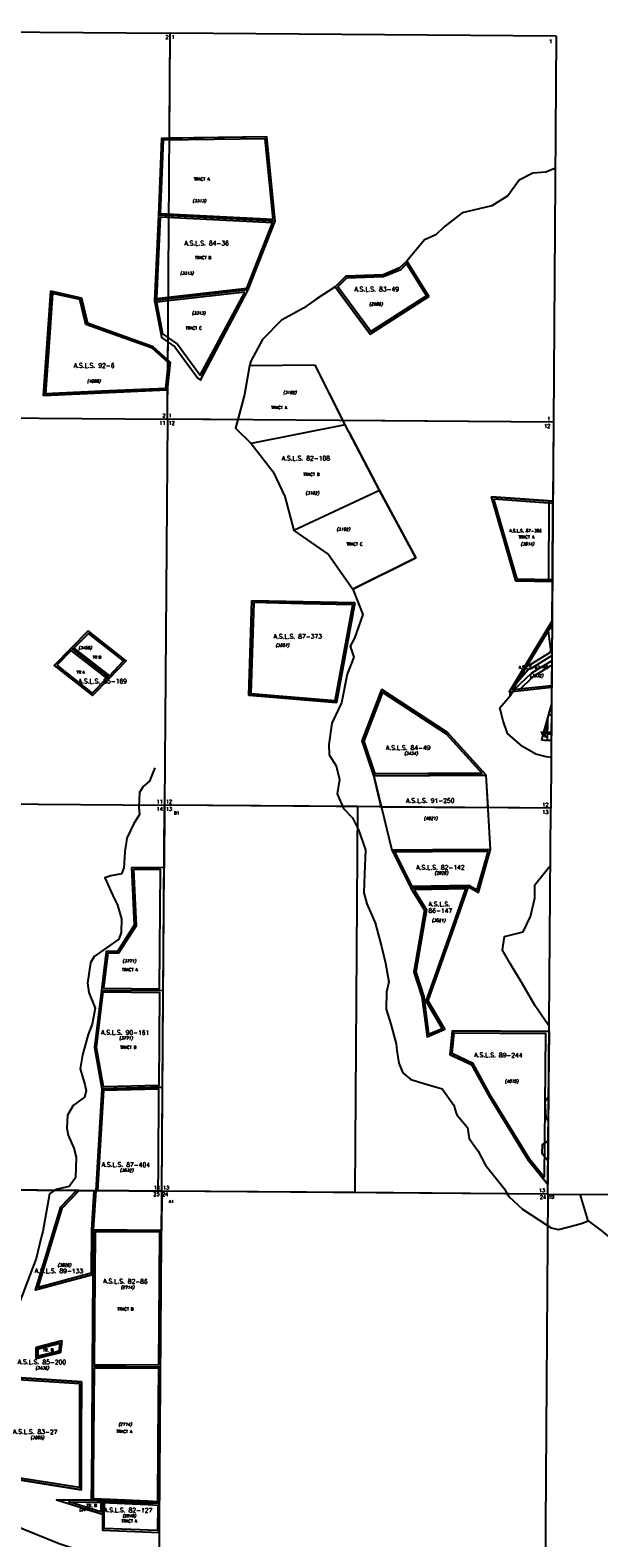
# Model space of a CAD drawing. Header units: feet. Extents: x 0 to 310787, y 0 to 109672.
# Tile 11 of 28: x 240627 to 248404, y 88685 to 109308. Entities that reach past the tile are written whole.
import ezdxf
from ezdxf.enums import TextEntityAlignment as Align

# ---------------------------------------------------------------- set-up
doc = ezdxf.new("R2010")
doc.units = ezdxf.units.FT
doc.header["$LTSCALE"] = 20
doc.header["$MEASUREMENT"] = 0
doc.layers.add('Taxmap', color=251, linetype='Continuous')
doc.styles.add('1', font='simplex')
doc.styles.add('3', font='romant')
doc.styles.add('4', font='romand', dxfattribs={"oblique": 12})
doc.styles.add('5', font='romant')
doc.styles.add('LOT', font='SIMPLEX', dxfattribs={"height": 40})
doc.styles.add('ROMANT', font='romant', dxfattribs={"height": 50})
doc.styles.add('SECTION', font='ROMANT', dxfattribs={"height": 50})
doc.styles.add('SUBNAME', font='ROMANT', dxfattribs={"height": 60})
doc.styles.add('SUBNMBR', font='ROMAND', dxfattribs={"oblique": 12, "height": 40})

# ---------------------------------------------------------------- blocks, each defined once
blk = doc.blocks.new('A$C1D716C51')
at = {"layer": 'Taxmap'}
for p, q in [((36934, 32036), (42213, 31994)), ((42175, 26715), (42213, 31994)), ((42203, 30557), (42213, 31994)), ((47493, 31954), (42213, 31994)), ((47493, 31954), (47454, 26675)), ((47493, 31954), (47454, 26675)), ((42094, 30555), (42051, 29504)), ((42203, 30557), (42094, 30555)), ((43535, 30576), (42203, 30557)), ((43647, 29422), (43535, 30576)), ((42051, 29504), (41998, 28338)), ((43647, 29422), (42051, 29504)), ((43280, 28482), (43647, 29422)), ((45350, 28783), (45448, 28877)), ((45350, 28783), (45448, 28877)), ((45448, 28877), (45752, 28393)), ((44471, 28524), (44615, 28672)), ((44471, 28524), (44615, 28672)), ((44615, 28672), (45124, 28691)), ((44615, 28672), (45124, 28691)), ((45124, 28691), (45350, 28783)), ((45124, 28691), (45350, 28783)), ((40581, 28465), (40532, 27766)), ((40998, 28371), (40581, 28465)), ((43280, 28482), (41998, 28338)), ((42656, 27326), (43280, 28482)), ((44948, 27877), (44471, 28524)), ((41082, 28030), (40998, 28371)), ((41998, 28338), (42088, 27862)), ((45752, 28393), (44948, 27877)), ((41978, 27706), (41082, 28030)), ((42088, 27862), (42093, 27832)), ((40532, 27766), (40480, 27039)), ((42181, 27524), (41978, 27706)), ((42093, 27832), (42183, 27770)), ((42181, 27524), (42183, 27770)), ((42183, 27770), (42276, 27705)), ((42276, 27705), (42591, 27275)), ((42178, 27159), (42214, 27494)), ((42214, 27494), (42181, 27524)), ((43298, 27444), (43229, 27050)), ((44197, 27455), (43298, 27444)), ((44577, 26697), (44197, 27455)), ((42591, 27275), (42626, 27248)), ((42656, 27326), (42626, 27248)), ((40480, 27039), (41374, 27080)), ((41374, 27080), (42173, 27116)), ((42173, 27116), (42178, 27159)), ((42175, 26715), (42178, 27159)), ((43229, 27050), (43138, 26707)), ((36896, 26757), (42175, 26715)), ((39267, 26738), (42175, 26715)), ((42175, 26715), (42137, 21435)), ((42175, 26715), (42137, 21435)), ((47454, 26675), (42175, 26715)), ((43138, 26707), (42175, 26715)), ((43138, 26707), (43107, 26593)), ((44607, 26636), (43320, 26381)), ((47454, 26675), (44577, 26697)), ((44607, 26636), (44577, 26697)), ((44657, 26541), (44607, 26636)), ((47454, 26675), (47416, 21396)), ((47454, 26675), (47446, 25591)), ((43107, 26593), (43320, 26381)), ((44657, 26541), (45077, 25741)), ((43320, 26381), (43621, 25995)), ((43621, 25995), (43780, 25659)), ((43780, 25659), (43904, 25191)), ((45077, 25741), (43904, 25191)), ((45077, 25741), (45573, 24819)), ((46607, 25653), (47446, 25591)), ((46940, 24502), (46607, 25653)), ((46641, 25626), (47446, 25566)), ((46959, 24526), (46641, 25626)), ((43904, 25191), (44378, 24865)), ((44378, 24865), (44711, 24389)), ((45573, 24819), (44711, 24389)), ((47438, 24494), (46940, 24502)), ((47439, 24519), (46959, 24526)), ((47438, 24494), (47434, 23946)), ((43330, 24231), (43288, 22938)), ((44030, 24216), (43330, 24231)), ((44740, 24201), (44030, 24216)), ((44615, 23526), (44740, 24201)), ((46847, 22982), (47434, 23946)), ((41092, 23818), (40857, 23582)), ((41611, 23411), (41092, 23818)), ((46895, 23013), (47434, 23897)), ((40857, 23582), (40624, 23347)), ((40857, 23582), (41383, 23172)), ((44488, 22838), (44615, 23526)), ((40624, 23347), (41150, 22934)), ((41383, 23172), (41611, 23411)), ((41150, 22934), (41383, 23172)), ((43288, 22938), (44488, 22838)), ((44839, 22313), (45109, 23016)), ((45109, 23016), (46005, 22430)), ((47428, 23044), (46847, 22982)), ((47428, 23069), (46895, 23013)), ((47391, 22674), (47426, 22808)), ((47391, 22674), (47426, 22808)), ((47426, 22808), (47423, 22309)), ((47315, 22401), (47391, 22674)), ((47315, 22401), (47375, 22616)), ((47333, 22370), (47374, 22520)), ((47375, 22616), (47391, 22674)), ((47425, 22663), (47391, 22674)), ((44997, 21838), (44839, 22313)), ((46005, 22430), (46533, 21844)), ((47294, 22325), (47315, 22401)), ((47294, 22325), (47315, 22401)), ((47334, 22320), (47294, 22325)), ((47412, 22318), (47334, 22320)), ((47423, 22309), (47412, 22318)), ((45746, 21841), (44997, 21838)), ((45099, 21413), (44997, 21838)), ((46533, 21844), (45746, 21841)), ((46560, 21402), (46533, 21844)), ((36857, 21477), (42137, 21435)), ((39758, 21454), (42137, 21435)), ((42098, 16156), (42137, 21435)), ((42137, 21435), (42130, 20579)), ((47416, 21396), (42137, 21435)), ((44776, 21415), (42137, 21435)), ((45099, 21413), (44776, 21415)), ((45099, 21413), (46560, 21402)), ((47416, 21396), (46560, 21402)), ((47378, 16116), (47416, 21396)), ((45799, 20823), (45242, 20820)), ((45242, 20820), (45503, 20301)), ((46594, 20827), (45799, 20823)), ((46427, 20241), (46594, 20827)), ((41683, 20582), (41721, 19792)), ((42130, 20579), (41683, 20582)), ((42118, 18899), (42130, 20579)), ((45503, 20301), (46291, 20317)), ((45503, 20301), (45689, 19997)), ((46068, 19682), (46291, 20317)), ((46291, 20317), (46427, 20241)), ((45689, 19997), (45544, 19152)), ((41721, 19792), (41494, 19435)), ((45742, 18757), (46068, 19682)), ((41338, 19432), (41274, 18905)), ((41494, 19435), (41338, 19432)), ((45544, 19152), (45656, 18814)), ((41274, 18905), (41178, 18122)), ((41274, 18905), (42118, 18899)), ((42108, 17579), (42118, 18899)), ((45656, 18814), (45726, 18265)), ((45970, 18369), (45742, 18757)), ((45726, 18265), (45970, 18369)), ((46041, 18022), (46073, 18348)), ((46073, 18348), (47394, 18338)), ((47394, 18338), (47388, 17606)), ((41178, 18122), (41279, 17555)), ((46340, 17882), (46041, 18022)), ((46587, 17430), (46340, 17882)), ((41279, 17555), (41218, 16557)), ((42108, 17579), (41279, 17555)), ((42098, 16156), (42108, 17579)), ((47388, 17606), (47378, 16246)), ((47111, 16575), (46587, 17430)), ((41218, 16557), (41194, 16163)), ((47378, 16246), (47111, 16575)), ((42098, 16156), (36819, 16198)), ((42098, 16156), (36819, 16198)), ((37300, 16194), (40933, 16165)), ((40718, 15939), (40933, 16165)), ((40933, 16165), (41194, 16163)), ((41194, 16163), (41161, 15626)), ((42098, 16156), (41194, 16163)), ((42060, 10876), (42098, 16156)), ((42098, 16156), (42094, 15619)), ((47378, 16116), (42098, 16156)), ((47378, 16116), (42098, 16156)), ((44738, 16136), (42098, 16156)), ((47378, 16116), (44738, 16136)), ((47378, 16116), (47339, 10837)), ((47378, 16116), (47339, 10837)), ((47378, 16116), (47339, 10837)), ((47378, 16116), (47378, 16246)), ((47378, 16116), (52521, 16080)), ((47378, 16116), (52521, 16080)), ((40369, 14803), (40718, 15939)), ((41161, 15626), (41157, 15013)), ((41161, 15626), (42094, 15619)), ((42085, 14359), (42094, 15619)), ((41157, 15013), (40369, 14803)), ((41157, 15013), (41147, 13760)), ((42081, 13753), (42085, 14359)), ((40382, 14017), (40732, 14108)), ((40732, 14108), (40712, 13947)), ((40380, 13867), (40382, 14017)), ((40712, 13947), (40380, 13867)), ((39900, 13619), (40998, 13549)), ((41147, 13760), (41140, 12764)), ((41147, 13760), (42081, 13753)), ((42077, 13279), (42081, 13753)), ((40998, 13549), (40997, 12811)), ((42073, 12665), (42077, 13279)), ((40997, 12811), (40996, 12071)), ((41140, 12764), (41136, 12217)), ((42067, 11886), (42073, 12665)), ((40996, 12071), (39750, 12271)), ((41136, 12217), (41134, 11928)), ((40658, 11932), (41287, 11735)), ((40658, 11932), (41134, 11928)), ((41134, 11928), (41289, 11921)), ((41289, 11921), (41287, 11735)), ((41289, 11921), (41386, 11916)), ((41386, 11916), (41907, 11893)), ((41907, 11893), (42067, 11886)), ((42064, 11486), (42067, 11886)), ((41287, 11735), (41285, 11519)), ((41285, 11519), (42064, 11486)), ((42064, 11486), (42061, 10987))]:
    blk.add_line(p, q, dxfattribs=at)
for points in [[(43535, 30576), (43535, 30576), (42094, 30555), (42051, 29504), (41998, 28338), (42088, 27862), (42093, 27832), (42276, 27705), (42591, 27275), (42626, 27248), (43280, 28482), (43647, 29422)], [(45752, 28393), (45448, 28877), (45350, 28783), (45124, 28691), (44615, 28672), (44471, 28524), (44948, 27877)], [(44506, 28524), (44628, 28649), (45132, 28668), (45366, 28763), (45445, 28839), (45720, 28402), (44956, 27912)], [(41978, 27706), (42214, 27494), (42173, 27116), (40480, 27039), (40581, 28465), (40998, 28371), (41082, 28030)], [(41373, 27105), (42151, 27140), (42188, 27484), (41965, 27684), (41061, 28011), (40977, 28350), (40604, 28434), (40557, 27765), (40507, 27065)], [(44197, 27455), (43298, 27444), (43229, 27050), (43107, 26593), (43320, 26381), (43621, 25995), (43780, 25659), (43904, 25191), (44378, 24865), (44711, 24389), (45573, 24819), (45077, 25741), (44657, 26541), (44607, 26636)], [(47447, 25591), (46607, 25653), (46940, 24502), (47439, 24494)], [(44740, 24201), (44488, 22838), (43288, 22938), (43330, 24231), (44030, 24216)], [(43355, 24205), (43314, 22961), (44467, 22865), (44591, 23531), (44710, 24177), (44030, 24191)], [(46847, 22982), (47435, 23946), (47428, 23044)], [(41092, 23818), (40857, 23582), (40624, 23347), (41150, 22934), (41383, 23172), (41611, 23411)], [(41381, 23206), (41574, 23408), (41094, 23785), (40894, 23584)], [(40662, 23350), (41147, 22968), (41345, 23170), (40859, 23549)], [(46005, 22430), (45109, 23016), (44839, 22313), (44996, 21838), (46533, 21844)], [(46477, 21868), (45746, 21866), (45014, 21863), (44866, 22312), (45122, 22978), (45988, 22411)], [(44996, 21838), (45242, 20820), (46594, 20827), (46534, 21845)], [(46594, 20827), (45242, 20820), (45503, 20301), (46291, 20317), (46427, 20241)], [(46561, 20802), (45799, 20798), (45282, 20795), (45518, 20326), (46297, 20342), (46412, 20278)], [(41683, 20582), (41721, 19792), (41494, 19435), (41338, 19432), (41274, 18905), (41178, 18122), (41279, 17555), (42109, 17579), (42130, 20579)], [(41710, 20557), (41746, 19785), (41508, 19410), (41360, 19407), (41302, 18930), (42068, 18924), (42080, 20554)], [(45689, 19997), (45544, 19152), (45656, 18814), (45726, 18265), (45970, 18369), (45742, 18757), (46291, 20317), (45503, 20301)], [(41204, 18122), (41296, 18880), (42068, 18874), (42059, 17602), (41300, 17581)], [(47394, 18338), (46073, 18348), (46041, 18022), (46340, 17882), (47111, 16575), (47379, 16246)], [(46068, 18037), (46096, 18323), (47344, 18314), (47329, 16346), (47131, 16590), (46608, 17442), (46358, 17901)], [(42109, 17579), (41279, 17555), (41218, 16557), (41194, 16163), (42098, 16155)], [(42094, 15619), (41161, 15626), (41147, 13760), (41140, 12764), (41136, 12217), (41134, 11928), (41907, 11893), (42067, 11886)], [(42056, 13778), (42060, 14359), (42069, 15594), (41651, 15597), (41186, 15601), (41182, 15013), (41173, 13785)], [(40380, 13867), (40712, 13947), (40732, 14108), (40382, 14017)], [(40703, 14074), (40689, 13967), (40405, 13899), (40406, 13998)], [(39750, 12271), (40996, 12071), (40998, 13549), (39900, 13619)], [(41172, 13735), (41165, 12764), (41161, 12217), (41159, 11951), (41387, 11941), (41908, 11918), (42042, 11912), (42048, 12665), (42052, 13279), (42056, 13728)], [(40973, 13526), (40972, 12811), (40971, 12100), (39777, 12291), (39843, 12882), (39922, 13592)], [(42067, 11886), (41134, 11928), (40658, 11932), (41287, 11735), (41285, 11519), (42064, 11486)], [(41312, 11734), (41313, 11895), (41385, 11891), (41906, 11868), (42042, 11862), (42040, 11512), (41310, 11543)]]:
    blk.add_lwpolyline(points, close=True, dxfattribs=at)
for points in [[(43619, 29449), (43512, 30550), (42118, 30531), (42077, 29528), (43619, 29449)], [(47480, 30149), (47348, 30094), (47172, 30080), (46983, 29983), (46829, 29769), (46611, 29635), (46439, 29594), (46207, 29536), (45961, 29347), (45844, 29237), (45692, 29167), (45448, 28877)], [(42075, 29478), (42024, 28366), (43262, 28505), (43611, 29399), (42075, 29478)], [(44471, 28524), (44211, 28355), (44035, 28231), (43734, 28067), (43475, 27806), (43316, 27508), (43298, 27444)], [(43235, 28452), (42027, 28316), (42109, 27882), (42311, 27742), (42623, 27316), (43235, 28452)], [(43298, 27444), (43229, 27050), (43107, 26593), (43320, 26381), (43621, 25995), (43780, 25659), (43904, 25191), (44378, 24865), (44711, 24389)], [(47389, 24495), (47397, 25595)], [(44711, 24389), (44848, 24042), (44732, 23718), (44673, 23610), (44723, 23460), (44632, 23228), (44557, 22837), (44425, 22556), (44381, 22265), (44387, 22124), (44481, 21975), (44527, 21787), (44497, 21591), (44582, 21390), (44708, 21261), (44790, 21096), (44882, 20826), (44870, 20491), (44859, 20235), (44901, 20086), (45014, 19825), (45102, 19504), (45155, 19275), (45204, 19018), (45170, 18879), (45167, 18643), (45232, 18438), (45301, 18169), (45312, 18081), (45338, 17908), (45396, 17776), (45503, 17682), (45698, 17624), (45932, 17553), (46093, 17331), (46120, 17238), (46132, 17198), (46277, 17028), (46303, 16876), (46425, 16703), (46526, 16509), (46782, 16190), (46822, 16120)], [(47019, 23264), (47078, 23331), (47130, 23354), (47412, 23527), (47419, 23564), (47381, 23858)], [(47434, 23841), (47426, 23902), (47434, 23909)], [(46859, 22984), (46869, 23016), (47108, 23290), (47153, 23310), (47431, 23480)], [(47431, 23407), (47154, 23239), (46906, 23006), (46900, 22988)], [(47430, 23348), (47184, 23199), (46967, 22995)], [(47421, 22089), (47353, 22097), (47214, 22131), (47031, 22237), (46825, 22415), (46767, 22588), (46722, 22765), (46856, 22928)], [(46900, 22988), (46856, 22928)], [(46859, 22984), (46856, 22928)], [(47373, 22319), (47375, 22616)], [(47423, 22309), (47412, 22318), (47334, 22320), (47294, 22325)], [(47423, 22309), (47412, 22318), (47334, 22320), (47294, 22325)], [(47373, 22369), (47338, 22370), (47333, 22370)], [(42002, 21946), (41928, 21763), (41843, 21692), (41794, 21608), (41784, 21409), (41794, 21308), (41709, 21174), (41619, 20983), (41592, 20795), (41578, 20579), (41545, 20496), (41401, 20469), (41321, 20442), (41429, 20201), (41492, 20068), (41545, 19880), (41543, 19692), (41510, 19600), (41172, 19364), (41123, 19277), (41083, 19001), (41098, 18873), (41187, 18660), (41144, 18441), (41090, 18297), (41015, 18018), (40981, 17827), (41008, 17738), (41046, 17614), (41065, 17526), (41040, 17442), (40887, 17328), (40809, 17193), (40799, 17017), (40818, 16921), (40896, 16744), (40926, 16619), (40918, 16339), (40829, 16220), (40649, 16179), (40633, 16167)], [(44776, 21415), (44738, 16136)], [(47394, 18410), (47343, 18490), (47206, 18692), (47022, 19007), (46861, 19269), (46759, 19450), (46785, 19638), (47042, 19703), (47140, 19910), (47199, 20161), (47201, 20345), (47310, 20480), (47410, 20606)], [(46044, 19690), (46255, 20291), (45547, 20277), (45716, 20002), (45570, 19154), (45681, 18819), (45746, 18301), (45934, 18381), (45714, 18754), (46044, 19690)], [(42048, 16156), (42051, 16479), (42058, 17552), (41302, 17531), (41243, 16556), (41219, 16162)], [(47385, 17112), (47356, 17165), (47343, 17385), (47387, 17449)], [(47381, 16566), (47302, 16665), (47304, 16793), (47383, 16842)], [(40633, 16167), (40564, 16120), (40470, 15605), (40449, 15521), (40378, 15234), (39920, 14023), (39894, 13888), (39648, 13335), (39581, 13127), (39529, 13000), (39534, 12805), (39591, 12647), (39560, 12524), (39580, 12411), (39578, 12271), (39573, 12143), (39604, 12047), (39644, 11782)], [(41161, 15626), (41157, 15013), (40369, 14803), (40718, 15939), (40933, 16165), (41194, 16163), (41161, 15626)], [(41169, 16163), (41136, 15627), (41132, 15032), (40406, 14839), (40742, 15931)], [(40737, 15921), (40967, 16164)], [(46822, 16120), (46845, 16081), (47030, 15911), (47374, 15685)], [(47931, 15751), (47821, 16113)], [(47374, 15685), (47423, 15654), (47522, 15632), (47767, 15693), (47847, 15716), (47931, 15751)], [(47931, 15751), (48105, 15619), (48477, 15314), (48661, 15336), (48794, 15362), (48877, 15325), (48899, 15141), (48885, 15005), (48944, 14880), (49059, 14823), (49155, 14794), (49288, 14624), (49427, 14546), (49564, 14601), (49701, 14687), (49884, 14637), (49980, 14692), (50218, 14817), (50346, 14880), (50420, 14735), (50424, 14694), (50702, 14680)], [(47931, 15751), (48105, 15619), (48477, 15314), (48661, 15336), (48794, 15362), (48877, 15325), (48899, 15141), (48885, 15005), (48944, 14880), (49059, 14823), (49155, 14794), (49288, 14624), (49427, 14546), (49564, 14601), (49701, 14687), (49884, 14637), (49980, 14692), (50218, 14817), (50346, 14880), (50420, 14735), (50424, 14694), (50702, 14680)], [(42061, 10987), (41859, 11006), (41290, 11129), (40694, 11330), (40209, 11526), (39815, 11694), (39582, 11831), (39327, 11963), (39057, 12173), (38654, 12417), (38481, 12496), (38031, 12810), (37862, 12923), (37546, 13061), (37363, 13161)], [(42606, 10936), (41859, 11006), (41290, 11129), (40694, 11330), (40209, 11526), (39815, 11694), (39582, 11831), (39327, 11963), (39057, 12173), (38654, 12417), (38481, 12496), (38031, 12810), (37862, 12923), (37546, 13061), (37363, 13161)], [(41133, 11903), (41263, 11897), (41262, 11769), (40826, 11906), (41134, 11903)]]:
    blk.add_lwpolyline(points, dxfattribs=at)
at = {"layer": 'Taxmap', "style": '5'}
for s, p in [('2', (42191, 31915)), ('1', (47436, 31858)), ('11', (42149, 26639)), ('2', (42149, 26740)), ('12', (47411, 26596)), ('1', (47411, 26697)), ('11', (42112, 21460)), ('12', (47386, 21417)), ('14', (42112, 21358)), ('13', (47386, 21315)), ('14', (42073, 16180)), ('13', (47339, 16142))]:
    blk.add_text(s, height=50, dxfattribs=at).set_placement(p, align=Align.RIGHT)
at = {"layer": 'Taxmap'}
for s, height, style, p in [('1', 50, '5', (42231, 31915)), ('TRACT A', 40, 'LOT', (42534, 29979)), ('A.S.L.S. 84-36', 60, 'SUBNAME', (42406, 29092)), ('TRACT B', 40, 'LOT', (42551, 28905)), ('A.S.L.S. 83-49', 60, 'SUBNAME', (44732, 28463)), ('TRACT C', 40, 'LOT', (42423, 27941)), ('A.S.L.S. 92-6', 60, 'SUBNAME', (40893, 27419)), ('TRACT A', 40, 'LOT', (43593, 26854)), ('1', 50, '5', (42189, 26740)), ('12', 50, '5', (42189, 26639)), ('A.S.L.S. 82-108', 60, 'SUBNAME', (43737, 26151)), ('TRACT B', 40, 'LOT', (44033, 25939)), ('A.S.L.S. 87-386', 40, '3', (46852, 25168)), ('TRACT C', 40, 'LOT', (44622, 24986)), ('TRACT A', 40, '1', (46974, 25084)), ('A.S.L.S. 87-373', 60, 'SUBNAME', (43627, 23714)), ('TR.B', 40, 'LOT', (41151, 23439)), ('A.S.L.S. 83-46', 40, '3', (46977, 23302)), ('TR.A', 40, 'LOT', (40932, 23234)), ('A.S.L.S. 85-169', 60, 'SUBNAME', (40960, 23101)), ('TR. B', 40, '1', (47277, 22400)), ('A.S.L.S. 84-49', 60, 'SUBNAME', (45163, 22190)), ('12', 50, '5', (42152, 21460)), ('A.S.L.S. 91-250', 60, 'SUBNAME', (45439, 21467)), ('13', 50, '5', (42152, 21358)), ('B1', 40, 'LOT', (42265, 21308)), ('A.S.L.S. 82-142', 60, 'SUBNAME', (45578, 20554)), ('A.S.L.S.', 60, 'SUBNAME', (45745, 20052)), ('86-147', 60, 'SUBNAME', (45745, 19962)), ('TRACT A', 40, 'LOT', (41553, 19165)), ('TRACT B', 40, 'LOT', (41528, 18104)), ('23 24', 50, 'SECTION', (41981, 16089)), ('13', 50, '5', (42113, 16180)), ('24', 50, 'SECTION', (47267, 16049)), ('19', 50, 'ROMANT', (47379, 16052)), ('A1', 40, 'LOT', (42193, 15994))]:
    blk.add_text(s, height=height, dxfattribs=dict(at, style=style)).set_placement(p)
at = {"layer": 'Taxmap', "oblique": 12}
for s, style, p in [('(3313)', 'SUBNMBR', (42517, 29681)), ('(3313)', 'SUBNMBR', (42347, 28692)), ('(2986)', 'SUBNMBR', (44934, 28269)), ('(3313)', 'SUBNMBR', (42509, 28146)), ('(4088)', 'SUBNMBR', (41075, 27215)), ('(3162)', 'SUBNMBR', (43755, 27060)), ('(3162)', 'SUBNMBR', (44063, 25685)), ('(3162)', 'SUBNMBR', (44488, 25190)), ('(3814)', '4', (47005, 24989)), ('(3458)', 'SUBNMBR', (40956, 23567)), ('(3557)', 'SUBNMBR', (43654, 23602)), ('(3332)', '4', (47129, 23187)), ('(3434)', 'SUBNMBR', (45413, 22124)), ('(4021)', 'SUBNMBR', (45681, 21235)), ('(2920)', 'SUBNMBR', (45828, 20488)), ('(3521)', 'SUBNMBR', (45790, 19839)), ('(4075)', 'SUBNMBR', (46788, 17638))]:
    blk.add_text(s, height=40, dxfattribs=dict(at, style=style)).set_placement(p)
at = {"layer": 'Taxmap', "style": 'SUBNMBR', "oblique": 12}
for s, p in [('(3771)', (41560, 19285)), ('(3771)', (41515, 18230)), ('(3532)', (41524, 16423)), ('(3826)', (40673, 15125)), ('(2714)', (41536, 14822)), ('(3436)', (40368, 13718)), ('(2714)', (41503, 12948)), ('(3065)', (40301, 12765)), ('(2949)', (40966, 11782)), ('(2949)', (41559, 11695))]:
    blk.add_text(s, height=40, rotation=359.5557, dxfattribs=at).set_placement(p)
at = {"layer": 'Taxmap'}
for s, height, rotation, style, p in [('A.S.L.S. 90-161', 60, 359.5557, 'SUBNAME', (41266, 18298)), ('A.S.L.S. 89-244', 60, 359.5832, 'SUBNAME', (46371, 17989)), ('A.S.L.S. 87-404', 60, 359.5557, 'SUBNAME', (41275, 16490)), ('A.S.L.S. 89-133', 60, 359.5557, 'SUBNAME', (40361, 15037)), ('A.S.L.S. 82-86', 60, 359.5557, 'SUBNAME', (41296, 14895)), ('TRACT B', 40, 359.5557, 'LOT', (41489, 14524)), ('A.S.L.S. 85-200', 60, 359.5557, 'SUBNAME', (40128, 13791)), ('TR. B', 40, 359.5557, 'LOT', (40472, 13964)), ('A.S.L.S. 83-27', 60, 359.5557, 'SUBNAME', (40061, 12837)), ('TRACT A', 40, 359.5557, 'LOT', (41476, 12849)), ('TR. B', 40, 359.5557, 'LOT', (41064, 11837)), ('A.S.L.S. 82-127', 60, 359.5557, 'SUBNAME', (41306, 11765)), ('TRACT A', 40, 359.5557, 'LOT', (41544, 11625))]:
    blk.add_text(s, height=height, rotation=rotation, dxfattribs=dict(at, style=style)).set_placement(p)

msp = doc.modelspace()

# ---------------------------------------------------------------- block references
at = {"layer": 'Taxmap'}
msp.add_blockref('A$C1D716C51', (200329, 77272), dxfattribs=at)

doc.saveas('drawing.dxf')
